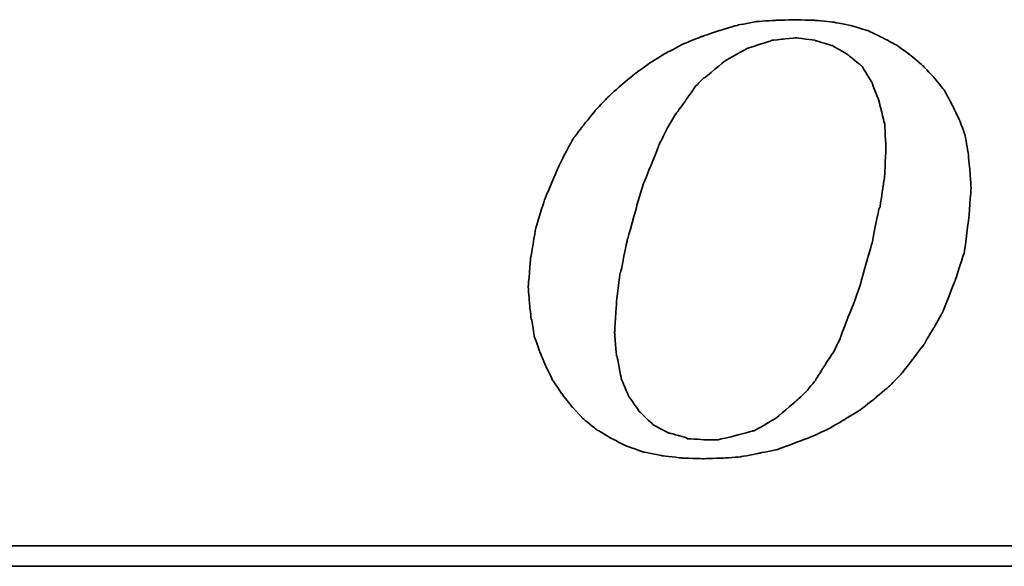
# Model space of a CAD drawing. Header units: millimetres. Extents: x 688 to 938, y 73 to 152.
# Tile 36 of 54: x 869.11 to 872.63, y 95.59 to 97.54. Entities that reach past the tile are written whole.
import ezdxf

# ---------------------------------------------------------------- set-up
doc = ezdxf.new("R2010")
doc.units = ezdxf.units.MM
doc.header["$LTSCALE"] = 0.1
doc.layers.add('DIM', color=4, linetype='CONTINUOUS')
doc.layers.add('layer 1', color=7, linetype='CONTINUOUS')

# ---------------------------------------------------------------- blocks, each defined once
blk = doc.blocks.new('TBI MOTION logo(完整正式版)')
at = {"layer": 'layer 1', "color": 22, "lineweight": 35}
for points, knots in [([(-11.34375, -6.98375), (-11.34375, -6.98375), (-10.91375, -7.43875), (-10.91375, -7.43875), (-10.91375, -7.43875), (-10.91375, -7.43875), (-10.38625, -7.87125), (-10.38625, -7.87125), (-10.38625, -7.87125), (-10.38625, -7.87125), (-9.81125, -8.20375), (-9.81125, -8.20375), (-9.81125, -8.20375), (-9.81125, -8.20375), (-9.21125, -8.51875), (-9.21125, -8.51875), (-9.21125, -8.51875), (-9.21125, -8.51875), (-8.51625, -8.75875), (-8.51625, -8.75875), (-8.51625, -8.75875), (-8.51625, -8.75875), (-7.77125, -8.90375), (-7.77125, -8.90375), (-7.77125, -8.90375), (-7.77125, -8.90375), (-6.97875, -8.99875), (-6.97875, -8.99875), (-6.97875, -8.99875), (-6.97875, -8.99875), (-6.14125, -9.02375), (-6.14125, -9.02375), (-6.14125, -9.02375), (-6.14125, -9.02375), (-5.37125, -8.99875), (-5.37125, -8.99875), (-5.37125, -8.99875), (-5.37125, -8.99875), (-4.65375, -8.94875), (-4.65375, -8.94875), (-4.65375, -8.94875), (-4.65375, -8.94875), (-3.93375, -8.80625), (-3.93375, -8.80625), (-3.93375, -8.80625), (-3.93375, -8.80625), (-3.21375, -8.66375), (-3.21375, -8.66375), (-3.21375, -8.66375), (-3.21375, -8.66375), (-2.49375, -8.39875), (-2.49375, -8.39875), (-2.49375, -8.39875), (-2.49375, -8.39875), (-1.79875, -8.13375), (-1.79875, -8.13375), (-1.79875, -8.13375), (-1.79875, -8.13375), (-1.17375, -7.84375), (-1.17375, -7.84375), (-1.17375, -7.84375), (-1.17375, -7.84375), (-0.52375, -7.46375), (-0.52375, -7.46375), (-0.52375, -7.46375), (-0.52375, -7.46375), (0.10124, -7.07875), (0.10124, -7.07875), (0.10124, -7.07875), (0.10124, -7.07875), (0.67625, -6.62375), (0.67625, -6.62375), (0.67625, -6.62375), (0.67625, -6.62375), (1.24874, -6.14375), (1.24874, -6.14375), (1.24874, -6.14375), (1.24874, -6.14375), (1.72874, -5.64125), (1.72874, -5.64125), (1.72874, -5.64125), (1.72874, -5.64125), (2.18624, -5.06375), (2.18624, -5.06375), (2.18624, -5.06375), (2.18624, -5.06375), (2.61625, -4.48874), (2.61625, -4.48874), (2.61625, -4.48874), (2.61625, -4.48874), (3.00125, -3.83874), (3.00125, -3.83874), (3.00125, -3.83874), (3.00125, -3.83874), (3.36124, -3.21374), (3.36124, -3.21374), (3.36124, -3.21374), (3.36124, -3.21374), (3.84374, -1.99125), (3.84374, -1.99125), (3.84374, -1.99125), (3.84374, -1.99125), (4.22625, -0.81875), (4.22625, -0.81875), (4.22625, -0.81875), (4.22625, -0.81875), (4.39125, 0.45624), (4.39125, 0.45624), (4.39125, 0.45624), (4.39125, 0.45624), (4.48874, 1.70124), (4.48874, 1.70124), (4.48874, 1.70124), (4.48874, 1.70124), (4.43874, 2.44625), (4.43874, 2.44625), (4.43874, 2.44625), (4.43874, 2.44625), (4.36874, 3.14125), (4.36874, 3.14125), (4.36874, 3.14125), (4.36874, 3.14125), (4.25125, 3.81125), (4.25125, 3.81125), (4.25125, 3.81125), (4.25125, 3.81125), (4.03124, 4.41125), (4.03124, 4.41125), (4.03124, 4.41125), (4.03124, 4.41125), (3.74374, 5.01125), (3.74374, 5.01125), (3.74374, 5.01125), (3.74374, 5.01125), (3.43124, 5.58875), (3.43124, 5.58875), (3.43124, 5.58875), (3.43124, 5.58875), (3.02625, 6.09125), (3.02625, 6.09125), (3.02625, 6.09125), (3.02625, 6.09125), (2.59374, 6.54875), (2.59374, 6.54875), (2.59374, 6.54875), (2.59374, 6.54875), (2.09124, 6.98125), (2.09124, 6.98125), (2.09124, 6.98125), (2.09124, 6.98125), (1.56124, 7.36625), (1.56124, 7.36625), (1.56124, 7.36625), (1.56124, 7.36625), (0.98624, 7.67625), (0.98624, 7.67625), (0.98624, 7.67625), (0.98624, 7.67625), (0.38624, 7.96375), (0.38624, 7.96375), (0.38624, 7.96375), (0.38624, 7.96375), (-0.25875, 8.15625), (-0.25875, 8.15625), (-0.25875, 8.15625), (-0.25875, 8.15625), (-0.98125, 8.30125), (-0.98125, 8.30125), (-0.98125, 8.30125), (-0.98125, 8.30125), (-1.70124, 8.37125), (-1.70124, 8.37125), (-1.70124, 8.37125), (-1.70124, 8.37125), (-2.49375, 8.39624), (-2.49375, 8.39624), (-2.49375, 8.39624), (-2.49375, 8.39624), (-3.28625, 8.37125), (-3.28625, 8.37125), (-3.28625, 8.37125), (-3.28625, 8.37125), (-4.05125, 8.32125), (-4.05125, 8.32125), (-4.05125, 8.32125), (-4.05125, 8.32125), (-4.77375, 8.18125), (-4.77375, 8.18125), (-4.77375, 8.18125), (-4.77375, 8.18125), (-5.51625, 7.96375), (-5.51625, 7.96375), (-5.51625, 7.96375), (-5.51625, 7.96375), (-6.21125, 7.72625), (-6.21125, 7.72625), (-6.21125, 7.72625), (-6.21125, 7.72625), (-6.92875, 7.43625), (-6.92875, 7.43625), (-6.92875, 7.43625), (-6.92875, 7.43625), (-7.57875, 7.10125), (-7.57875, 7.10125), (-7.57875, 7.10125), (-7.57875, 7.10125), (-8.24875, 6.69125), (-8.24875, 6.69125), (-8.24875, 6.69125), (-8.24875, 6.69125), (-8.84875, 6.26125), (-8.84875, 6.26125), (-8.84875, 6.26125), (-8.84875, 6.26125), (-9.42625, 5.78125), (-9.42625, 5.78125), (-9.42625, 5.78125), (-9.42625, 5.78125), (-9.95375, 5.30125), (-9.95375, 5.30125), (-9.95375, 5.30125), (-9.95375, 5.30125), (-10.43375, 4.79624), (-10.43375, 4.79624), (-10.43375, 4.79624), (-10.43375, 4.79624), (-10.88875, 4.22125), (-10.88875, 4.22125), (-10.88875, 4.22125), (-10.88875, 4.22125), (-11.29875, 3.69375), (-11.29875, 3.69375), (-11.29875, 3.69375), (-11.29875, 3.69375), (-11.63375, 3.09125), (-11.63375, 3.09125), (-11.63375, 3.09125), (-11.63375, 3.09125), (-11.91875, 2.49625), (-11.91875, 2.49625), (-11.91875, 2.49625), (-11.91875, 2.49625), (-12.44875, 1.24625), (-12.44875, 1.24625), (-12.44875, 1.24625), (-12.44875, 1.24625), (-12.80875, 0.06874), (-12.80875, 0.06874), (-12.80875, 0.06874), (-12.80875, 0.06874), (-12.99875, -1.07875), (-12.99875, -1.07875), (-12.99875, -1.07875), (-12.99875, -1.07875), (-13.09375, -2.18375), (-13.09375, -2.18375), (-13.09375, -2.18375), (-13.09375, -2.18375), (-13.04875, -2.85375), (-13.04875, -2.85375), (-13.04875, -2.85375), (-13.04875, -2.85375), (-12.97375, -3.50375), (-12.97375, -3.50375), (-12.97375, -3.50375), (-12.97375, -3.50375), (-12.95375, -3.50375), (-12.95375, -3.50375), (-12.95375, -3.50375), (-12.95375, -3.50375), (-12.85375, -4.17375), (-12.85375, -4.17375), (-12.85375, -4.17375), (-12.85375, -4.17375), (-12.63875, -4.77624), (-12.63875, -4.77624), (-12.63875, -4.77624), (-12.63875, -4.77624), (-12.39875, -5.35125), (-12.39875, -5.35125), (-12.39875, -5.35125), (-12.39875, -5.35125), (-12.11375, -5.92875), (-12.11375, -5.92875), (-12.11375, -5.92875), (-12.11375, -5.92875), (-11.75375, -6.45375), (-11.75375, -6.45375), (-11.75375, -6.45375), (-11.75375, -6.45375), (-11.34375, -6.98375), (-11.34375, -6.98375)], [0, 0, 0, 0, 0.01369863, 0.01369863, 0.01369863, 0.01369864, 0.02739726, 0.02739726, 0.02739726, 0.02739727, 0.04109589, 0.04109589, 0.04109589, 0.0410959, 0.05479452, 0.05479452, 0.05479452, 0.05479453, 0.06849315, 0.06849315, 0.06849315, 0.06849316, 0.08219178, 0.08219178, 0.08219178, 0.08219179, 0.09589041, 0.09589041, 0.09589041, 0.09589042, 0.10958904, 0.10958904, 0.10958904, 0.10958905, 0.12328767, 0.12328767, 0.12328767, 0.12328768, 0.1369863, 0.1369863, 0.1369863, 0.13698631, 0.15068493, 0.15068493, 0.15068493, 0.15068494, 0.16438356, 0.16438356, 0.16438356, 0.16438357, 0.17808219, 0.17808219, 0.17808219, 0.1780822, 0.19178082, 0.19178082, 0.19178082, 0.19178083, 0.20547945, 0.20547945, 0.20547945, 0.20547946, 0.21917808, 0.21917808, 0.21917808, 0.21917809, 0.23287671, 0.23287671, 0.23287671, 0.23287672, 0.24657534, 0.24657534, 0.24657534, 0.24657535, 0.26027397, 0.26027397, 0.26027397, 0.26027398, 0.2739726, 0.2739726, 0.2739726, 0.27397261, 0.28767123, 0.28767123, 0.28767123, 0.28767124, 0.30136986, 0.30136986, 0.30136986, 0.30136987, 0.31506849, 0.31506849, 0.31506849, 0.3150685, 0.32876712, 0.32876712, 0.32876712, 0.32876713, 0.34246575, 0.34246575, 0.34246575, 0.34246576, 0.35616438, 0.35616438, 0.35616438, 0.35616439, 0.36986301, 0.36986301, 0.36986301, 0.36986302, 0.38356164, 0.38356164, 0.38356164, 0.38356165, 0.39726027, 0.39726027, 0.39726027, 0.39726028, 0.4109589, 0.4109589, 0.4109589, 0.41095891, 0.42465753, 0.42465753, 0.42465753, 0.42465754, 0.43835616, 0.43835616, 0.43835616, 0.43835617, 0.45205479, 0.45205479, 0.45205479, 0.4520548, 0.46575342, 0.46575342, 0.46575342, 0.46575343, 0.47945205, 0.47945205, 0.47945205, 0.47945206, 0.49315068, 0.49315068, 0.49315068, 0.49315069, 0.50684932, 0.50684932, 0.50684932, 0.50684933, 0.52054795, 0.52054795, 0.52054795, 0.52054796, 0.53424658, 0.53424658, 0.53424658, 0.53424659, 0.54794521, 0.54794521, 0.54794521, 0.54794522, 0.56164384, 0.56164384, 0.56164384, 0.56164385, 0.57534247, 0.57534247, 0.57534247, 0.57534248, 0.5890411, 0.5890411, 0.5890411, 0.58904111, 0.60273973, 0.60273973, 0.60273973, 0.60273974, 0.61643836, 0.61643836, 0.61643836, 0.61643837, 0.63013699, 0.63013699, 0.63013699, 0.630137, 0.64383562, 0.64383562, 0.64383562, 0.64383563, 0.65753425, 0.65753425, 0.65753425, 0.65753426, 0.67123288, 0.67123288, 0.67123288, 0.67123289, 0.68493151, 0.68493151, 0.68493151, 0.68493152, 0.69863014, 0.69863014, 0.69863014, 0.69863015, 0.71232877, 0.71232877, 0.71232877, 0.71232878, 0.7260274, 0.7260274, 0.7260274, 0.72602741, 0.73972603, 0.73972603, 0.73972603, 0.73972604, 0.75342466, 0.75342466, 0.75342466, 0.75342467, 0.76712329, 0.76712329, 0.76712329, 0.7671233, 0.78082192, 0.78082192, 0.78082192, 0.78082193, 0.79452055, 0.79452055, 0.79452055, 0.79452056, 0.80821918, 0.80821918, 0.80821918, 0.80821919, 0.82191781, 0.82191781, 0.82191781, 0.82191782, 0.83561644, 0.83561644, 0.83561644, 0.83561645, 0.84931507, 0.84931507, 0.84931507, 0.84931508, 0.8630137, 0.8630137, 0.8630137, 0.86301371, 0.87671233, 0.87671233, 0.87671233, 0.87671234, 0.89041096, 0.89041096, 0.89041096, 0.89041097, 0.90410959, 0.90410959, 0.90410959, 0.9041096, 0.91780822, 0.91780822, 0.91780822, 0.91780823, 0.93150685, 0.93150685, 0.93150685, 0.93150686, 0.94520548, 0.94520548, 0.94520548, 0.94520549, 0.95890411, 0.95890411, 0.95890411, 0.95890412, 0.97260274, 0.97260274, 0.97260274, 0.97260275, 0.98630137, 0.98630137, 0.98630137, 0.98630138, 1, 1, 1, 1]), ([(-8.77875, 1.03124), (-8.77875, 1.03124), (-8.51625, 1.89625), (-8.51625, 1.89625), (-8.51625, 1.89625), (-8.51625, 1.89625), (-8.20375, 2.66375), (-8.20375, 2.66375), (-8.20375, 2.66375), (-8.20375, 2.66375), (-7.91625, 3.38125), (-7.91625, 3.38125), (-7.91625, 3.38125), (-7.91625, 3.38125), (-7.91625, 3.40624), (-7.91625, 3.40624), (-7.91625, 3.40624), (-7.91625, 3.40624), (-7.57875, 4.07624), (-7.57875, 4.07624), (-7.57875, 4.07624), (-7.57875, 4.07624), (-7.24375, 4.65125), (-7.24375, 4.65125), (-7.24375, 4.65125), (-7.24375, 4.65125), (-7.21875, 4.65125), (-7.21875, 4.65125), (-7.21875, 4.65125), (-7.21875, 4.65125), (-7.21875, 4.67624), (-7.21875, 4.67624), (-7.21875, 4.67624), (-7.21875, 4.67624), (-6.83625, 5.20375), (-6.83625, 5.20375), (-6.83625, 5.20375), (-6.83625, 5.20375), (-6.49875, 5.68625), (-6.49875, 5.68625), (-6.49875, 5.68625), (-6.49875, 5.68625), (-6.49875, 5.70625), (-6.49875, 5.70625), (-6.49875, 5.70625), (-6.49875, 5.70625), (-6.11625, 6.09125), (-6.11625, 6.09125), (-6.11625, 6.09125), (-6.11625, 6.09125), (-6.09125, 6.09125), (-6.09125, 6.09125), (-6.09125, 6.09125), (-6.09125, 6.09125), (-5.27375, 6.76625), (-5.27375, 6.76625), (-5.27375, 6.76625), (-5.27375, 6.76625), (-5.24875, 6.76625), (-5.24875, 6.76625), (-5.24875, 6.76625), (-5.24875, 6.76625), (-5.24875, 6.78625), (-5.24875, 6.78625), (-5.24875, 6.78625), (-5.24875, 6.78625), (-4.38875, 7.26624), (-4.38875, 7.26624), (-4.38875, 7.26624), (-4.38875, 7.26624), (-4.36125, 7.26624), (-4.36125, 7.26624), (-4.36125, 7.26624), (-4.36125, 7.26624), (-3.93375, 7.41125), (-3.93375, 7.41125), (-3.93375, 7.41125), (-3.93375, 7.41125), (-3.47375, 7.55625), (-3.47375, 7.55625), (-3.47375, 7.55625), (-3.47375, 7.55625), (-3.45375, 7.55625), (-3.45375, 7.55625), (-3.45375, 7.55625), (-3.45375, 7.55625), (-3.42875, 7.58124), (-3.42875, 7.58124), (-3.42875, 7.58124), (-3.42875, 7.58124), (-2.97375, 7.62625), (-2.97375, 7.62625), (-2.97375, 7.62625), (-2.97375, 7.62625), (-2.49375, 7.67625), (-2.49375, 7.67625), (-2.49375, 7.67625), (-2.49375, 7.67625), (-2.46875, 7.67625), (-2.46875, 7.67625), (-2.46875, 7.67625), (-2.46875, 7.67625), (-1.70124, 7.58124), (-1.70124, 7.58124), (-1.70124, 7.58124), (-1.70124, 7.58124), (-1.67875, 7.55625), (-1.67875, 7.55625), (-1.67875, 7.55625), (-1.67875, 7.55625), (-1.65375, 7.55625), (-1.65375, 7.55625), (-1.65375, 7.55625), (-1.65375, 7.55625), (-1.03125, 7.36625), (-1.03125, 7.36625), (-1.03125, 7.36625), (-1.03125, 7.36625), (-1.00625, 7.36625), (-1.00625, 7.36625), (-1.00625, 7.36625), (-1.00625, 7.36625), (-0.43124, 7.02624), (-0.43124, 7.02624), (-0.43124, 7.02624), (-0.43124, 7.02624), (-0.40625, 7.00624), (-0.40625, 7.00624), (-0.40625, 7.00624), (-0.40625, 7.00624), (0.12124, 6.57124), (0.12124, 6.57124), (0.12124, 6.57124), (0.12124, 6.57124), (0.14624, 6.54875), (0.14624, 6.54875), (0.14624, 6.54875), (0.14624, 6.54875), (0.17124, 6.52375), (0.17124, 6.52375), (0.17124, 6.52375), (0.17124, 6.52375), (0.55625, 5.89875), (0.55625, 5.89875), (0.55625, 5.89875), (0.55625, 5.89875), (0.55625, 5.87625), (0.55625, 5.87625), (0.55625, 5.87625), (0.55625, 5.87625), (0.84124, 5.15625), (0.84124, 5.15625), (0.84124, 5.15625), (0.84124, 5.15625), (0.84124, 5.13125), (0.84124, 5.13125), (0.84124, 5.13125), (0.84124, 5.13125), (1.03624, 4.31875), (1.03624, 4.31875), (1.03624, 4.31875), (1.03624, 4.31875), (1.05624, 4.31875), (1.05624, 4.31875), (1.05624, 4.31875), (1.05624, 4.31875), (1.05624, 4.29125), (1.05624, 4.29125), (1.05624, 4.29125), (1.05624, 4.29125), (1.10625, 3.33125), (1.10625, 3.33125), (1.10625, 3.33125), (1.10625, 3.33125), (1.10625, 3.30875), (1.10625, 3.30875), (1.10625, 3.30875), (1.10625, 3.30875), (1.05624, 2.20624), (1.05624, 2.20624), (1.05624, 2.20624), (1.05624, 2.20624), (1.05624, 2.18124), (1.05624, 2.18124), (1.05624, 2.18124), (1.05624, 2.18124), (0.86624, 0.93624), (0.86624, 0.93624), (0.86624, 0.93624), (0.86624, 0.93624), (0.84124, 0.93624), (0.84124, 0.93624), (0.84124, 0.93624), (0.84124, 0.93624), (0.55625, -0.45874), (0.55625, -0.45874), (0.55625, -0.45874), (0.55625, -0.45874), (0.12124, -1.99125), (0.12124, -1.99125), (0.12124, -1.99125), (0.12124, -1.99125), (0.12124, -2.01874), (0.12124, -2.01874), (0.12124, -2.01874), (0.12124, -2.01874), (-0.13874, -2.78375), (-0.13874, -2.78375), (-0.13874, -2.78375), (-0.13874, -2.78375), (-0.43124, -3.50375), (-0.43124, -3.50375), (-0.43124, -3.50375), (-0.43124, -3.50375), (-0.69375, -4.19875), (-0.69375, -4.19875), (-0.69375, -4.19875), (-0.69375, -4.19875), (-0.69375, -4.22375), (-0.69375, -4.22375), (-0.69375, -4.22375), (-0.69375, -4.22375), (-0.98125, -4.82374), (-0.98125, -4.82374), (-0.98125, -4.82374), (-0.98125, -4.82374), (-1.00625, -4.82374), (-1.00625, -4.82374), (-1.00625, -4.82374), (-1.00625, -4.82374), (-1.33875, -5.35125), (-1.33875, -5.35125), (-1.33875, -5.35125), (-1.33875, -5.35125), (-1.67875, -5.87875), (-1.67875, -5.87875), (-1.67875, -5.87875), (-1.67875, -5.87875), (-1.67875, -5.90375), (-1.67875, -5.90375), (-1.67875, -5.90375), (-1.67875, -5.90375), (-2.05875, -6.35875), (-2.05875, -6.35875), (-2.05875, -6.35875), (-2.05875, -6.35875), (-2.08375, -6.38375), (-2.08375, -6.38375), (-2.08375, -6.38375), (-2.08375, -6.38375), (-2.46875, -6.74375), (-2.46875, -6.74375), (-2.46875, -6.74375), (-2.46875, -6.74375), (-3.25875, -7.41625), (-3.25875, -7.41625), (-3.25875, -7.41625), (-3.25875, -7.41625), (-3.28625, -7.43875), (-3.28625, -7.43875), (-3.28625, -7.43875), (-3.28625, -7.43875), (-4.12375, -7.91875), (-4.12375, -7.91875), (-4.12375, -7.91875), (-4.12375, -7.91875), (-4.14875, -7.91875), (-4.14875, -7.91875), (-4.14875, -7.91875), (-4.14875, -7.91875), (-4.17125, -7.91875), (-4.17125, -7.91875), (-4.17125, -7.91875), (-4.17125, -7.91875), (-5.03375, -8.15875), (-5.03375, -8.15875), (-5.03375, -8.15875), (-5.03375, -8.15875), (-5.51625, -8.25625), (-5.51625, -8.25625), (-5.51625, -8.25625), (-5.51625, -8.25625), (-5.54125, -8.27875), (-5.54125, -8.27875), (-5.54125, -8.27875), (-5.54125, -8.27875), (-5.56375, -8.27875), (-5.56375, -8.27875), (-5.56375, -8.27875), (-5.56375, -8.27875), (-5.99625, -8.27875), (-5.99625, -8.27875), (-5.99625, -8.27875), (-5.99625, -8.27875), (-6.76375, -8.23125), (-6.76375, -8.23125), (-6.76375, -8.23125), (-6.76375, -8.23125), (-6.78875, -8.23125), (-6.78875, -8.23125), (-6.78875, -8.23125), (-6.78875, -8.23125), (-6.78875, -8.20375), (-6.78875, -8.20375), (-6.78875, -8.20375), (-6.78875, -8.20375), (-7.45875, -8.01375), (-7.45875, -8.01375), (-7.45875, -8.01375), (-7.45875, -8.01375), (-7.48375, -8.01375), (-7.48375, -8.01375), (-7.48375, -8.01375), (-7.48375, -8.01375), (-7.50875, -8.01375), (-7.50875, -8.01375), (-7.50875, -8.01375), (-7.50875, -8.01375), (-8.13125, -7.67875), (-8.13125, -7.67875), (-8.13125, -7.67875), (-8.13125, -7.67875), (-8.15625, -7.65375), (-8.15625, -7.65375), (-8.15625, -7.65375), (-8.15625, -7.65375), (-8.65875, -7.17375), (-8.65875, -7.17375), (-8.65875, -7.17375), (-8.65875, -7.17375), (-8.68375, -7.14875), (-8.68375, -7.14875), (-8.68375, -7.14875), (-8.68375, -7.14875), (-9.08875, -6.57375), (-9.08875, -6.57375), (-9.08875, -6.57375), (-9.08875, -6.57375), (-9.11375, -6.54875), (-9.11375, -6.54875), (-9.11375, -6.54875), (-9.11375, -6.54875), (-9.11375, -6.52875), (-9.11375, -6.52875), (-9.11375, -6.52875), (-9.11375, -6.52875), (-9.40375, -5.85375), (-9.40375, -5.85375), (-9.40375, -5.85375), (-9.40375, -5.85375), (-9.40375, -5.82875), (-9.40375, -5.82875), (-9.40375, -5.82875), (-9.40375, -5.82875), (-9.56875, -4.96875), (-9.56875, -4.96875), (-9.56875, -4.96875), (-9.56875, -4.96875), (-9.59375, -4.94375), (-9.59375, -4.94375), (-9.59375, -4.94375), (-9.59375, -4.94375), (-9.66375, -4.03375), (-9.66375, -4.03375), (-9.66375, -4.03375), (-9.66375, -4.03375), (-9.66375, -4.00875), (-9.66375, -4.00875), (-9.66375, -4.00875), (-9.66375, -4.00875), (-9.59375, -2.85375), (-9.59375, -2.85375), (-9.59375, -2.85375), (-9.59375, -2.85375), (-9.45125, -1.65875), (-9.45125, -1.65875), (-9.45125, -1.65875), (-9.45125, -1.65875), (-9.42625, -1.63375), (-9.42625, -1.63375), (-9.42625, -1.63375), (-9.42625, -1.63375), (-9.16125, -0.33875), (-9.16125, -0.33875), (-9.16125, -0.33875), (-9.16125, -0.33875), (-8.77875, 1.00624), (-8.77875, 1.00624), (-8.77875, 1.00624), (-8.77875, 1.00624), (-8.77875, 1.03124), (-8.77875, 1.03124)], [0, 0, 0, 0, 0.01020408, 0.01020408, 0.01020408, 0.01020409, 0.02040816, 0.02040816, 0.02040816, 0.02040817, 0.03061224, 0.03061224, 0.03061224, 0.03061225, 0.04081633, 0.04081633, 0.04081633, 0.04081634, 0.05102041, 0.05102041, 0.05102041, 0.05102042, 0.06122449, 0.06122449, 0.06122449, 0.0612245, 0.07142857, 0.07142857, 0.07142857, 0.07142858, 0.08163265, 0.08163265, 0.08163265, 0.08163266, 0.09183673, 0.09183673, 0.09183673, 0.09183674, 0.10204082, 0.10204082, 0.10204082, 0.10204083, 0.1122449, 0.1122449, 0.1122449, 0.11224491, 0.12244898, 0.12244898, 0.12244898, 0.12244899, 0.13265306, 0.13265306, 0.13265306, 0.13265307, 0.14285714, 0.14285714, 0.14285714, 0.14285715, 0.15306122, 0.15306122, 0.15306122, 0.15306123, 0.16326531, 0.16326531, 0.16326531, 0.16326532, 0.17346939, 0.17346939, 0.17346939, 0.1734694, 0.18367347, 0.18367347, 0.18367347, 0.18367348, 0.19387755, 0.19387755, 0.19387755, 0.19387756, 0.20408163, 0.20408163, 0.20408163, 0.20408164, 0.21428571, 0.21428571, 0.21428571, 0.21428572, 0.2244898, 0.2244898, 0.2244898, 0.22448981, 0.23469388, 0.23469388, 0.23469388, 0.23469389, 0.24489796, 0.24489796, 0.24489796, 0.24489797, 0.25510204, 0.25510204, 0.25510204, 0.25510205, 0.26530612, 0.26530612, 0.26530612, 0.26530613, 0.2755102, 0.2755102, 0.2755102, 0.27551021, 0.28571429, 0.28571429, 0.28571429, 0.2857143, 0.29591837, 0.29591837, 0.29591837, 0.29591838, 0.30612245, 0.30612245, 0.30612245, 0.30612246, 0.31632653, 0.31632653, 0.31632653, 0.31632654, 0.32653061, 0.32653061, 0.32653061, 0.32653062, 0.33673469, 0.33673469, 0.33673469, 0.3367347, 0.34693878, 0.34693878, 0.34693878, 0.34693879, 0.35714286, 0.35714286, 0.35714286, 0.35714287, 0.36734694, 0.36734694, 0.36734694, 0.36734695, 0.37755102, 0.37755102, 0.37755102, 0.37755103, 0.3877551, 0.3877551, 0.3877551, 0.38775511, 0.39795918, 0.39795918, 0.39795918, 0.39795919, 0.40816327, 0.40816327, 0.40816327, 0.40816328, 0.41836735, 0.41836735, 0.41836735, 0.41836736, 0.42857143, 0.42857143, 0.42857143, 0.42857144, 0.43877551, 0.43877551, 0.43877551, 0.43877552, 0.44897959, 0.44897959, 0.44897959, 0.4489796, 0.45918367, 0.45918367, 0.45918367, 0.45918368, 0.46938776, 0.46938776, 0.46938776, 0.46938777, 0.47959184, 0.47959184, 0.47959184, 0.47959185, 0.48979592, 0.48979592, 0.48979592, 0.48979593, 0.5, 0.5, 0.5, 0.50000001, 0.51020408, 0.51020408, 0.51020408, 0.51020409, 0.52040816, 0.52040816, 0.52040816, 0.52040817, 0.53061224, 0.53061224, 0.53061224, 0.53061225, 0.54081633, 0.54081633, 0.54081633, 0.54081634, 0.55102041, 0.55102041, 0.55102041, 0.55102042, 0.56122449, 0.56122449, 0.56122449, 0.5612245, 0.57142857, 0.57142857, 0.57142857, 0.57142858, 0.58163265, 0.58163265, 0.58163265, 0.58163266, 0.59183673, 0.59183673, 0.59183673, 0.59183674, 0.60204082, 0.60204082, 0.60204082, 0.60204083, 0.6122449, 0.6122449, 0.6122449, 0.61224491, 0.62244898, 0.62244898, 0.62244898, 0.62244899, 0.63265306, 0.63265306, 0.63265306, 0.63265307, 0.64285714, 0.64285714, 0.64285714, 0.64285715, 0.65306122, 0.65306122, 0.65306122, 0.65306123, 0.66326531, 0.66326531, 0.66326531, 0.66326532, 0.67346939, 0.67346939, 0.67346939, 0.6734694, 0.68367347, 0.68367347, 0.68367347, 0.68367348, 0.69387755, 0.69387755, 0.69387755, 0.69387756, 0.70408163, 0.70408163, 0.70408163, 0.70408164, 0.71428571, 0.71428571, 0.71428571, 0.71428572, 0.7244898, 0.7244898, 0.7244898, 0.72448981, 0.73469388, 0.73469388, 0.73469388, 0.73469389, 0.74489796, 0.74489796, 0.74489796, 0.74489797, 0.75510204, 0.75510204, 0.75510204, 0.75510205, 0.76530612, 0.76530612, 0.76530612, 0.76530613, 0.7755102, 0.7755102, 0.7755102, 0.77551021, 0.78571429, 0.78571429, 0.78571429, 0.7857143, 0.79591837, 0.79591837, 0.79591837, 0.79591838, 0.80612245, 0.80612245, 0.80612245, 0.80612246, 0.81632653, 0.81632653, 0.81632653, 0.81632654, 0.82653061, 0.82653061, 0.82653061, 0.82653062, 0.83673469, 0.83673469, 0.83673469, 0.8367347, 0.84693878, 0.84693878, 0.84693878, 0.84693879, 0.85714286, 0.85714286, 0.85714286, 0.85714287, 0.86734694, 0.86734694, 0.86734694, 0.86734695, 0.87755102, 0.87755102, 0.87755102, 0.87755103, 0.8877551, 0.8877551, 0.8877551, 0.88775511, 0.89795918, 0.89795918, 0.89795918, 0.89795919, 0.90816327, 0.90816327, 0.90816327, 0.90816328, 0.91836735, 0.91836735, 0.91836735, 0.91836736, 0.92857143, 0.92857143, 0.92857143, 0.92857144, 0.93877551, 0.93877551, 0.93877551, 0.93877552, 0.94897959, 0.94897959, 0.94897959, 0.9489796, 0.95918367, 0.95918367, 0.95918367, 0.95918368, 0.96938776, 0.96938776, 0.96938776, 0.96938777, 0.97959184, 0.97959184, 0.97959184, 0.97959185, 0.98979592, 0.98979592, 0.98979592, 0.98979593, 1, 1, 1, 1]), ([(75.90875, -9.47875), (75.90875, -9.47875), (75.90875, -12.28625), (75.90875, -12.28625), (75.90875, -12.28625), (75.90875, -12.28625), (75.90875, -12.47875), (75.90875, -12.47875), (75.90875, -12.47875), (75.90875, -12.47875), (75.71625, -12.47875), (75.71625, -12.47875), (75.71625, -12.47875), (75.71625, -12.47875), (-88.32875, -12.47875), (-88.32875, -12.47875), (-88.32875, -12.47875), (-88.32875, -12.47875), (-88.32875, -13.29375), (-88.32875, -13.29375), (-88.32875, -13.29375), (-88.32875, -13.29375), (82.89125, -13.29375), (82.89125, -13.29375), (82.89125, -13.29375), (82.89125, -13.29375), (75.90875, -9.47875), (75.90875, -9.47875)], [0, 0, 0, 0, 0.14285714, 0.14285714, 0.14285714, 0.14285715, 0.28571429, 0.28571429, 0.28571429, 0.2857143, 0.42857143, 0.42857143, 0.42857143, 0.42857144, 0.57142857, 0.57142857, 0.57142857, 0.57142858, 0.71428571, 0.71428571, 0.71428571, 0.71428572, 0.85714286, 0.85714286, 0.85714286, 0.85714287, 1, 1, 1, 1])]:
    blk.add_open_spline(points, degree=3, knots=knots, dxfattribs=at)

msp = doc.modelspace()

# ---------------------------------------------------------------- block references
at = {"layer": 'DIM', "color": 7, "xscale": 0.090033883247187, "yscale": 0.090033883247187, "zscale": 0.090033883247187}
msp.add_blockref('TBI MOTION logo(完整正式版)', (872.1053, 96.7856), dxfattribs=at)

doc.saveas('drawing.dxf')
